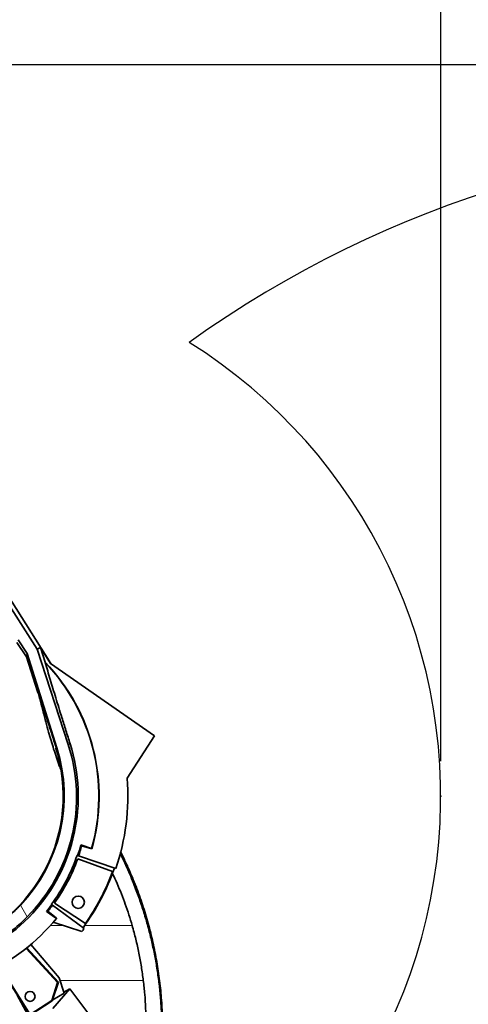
# Model space of a CAD drawing. Header units: millimetres. Extents: x 0 to 11920, y 0 to 8400.
# Tile 18 of 46: x 2986 to 3494, y 5528 to 6645. Entities that reach past the tile are written whole.
import ezdxf

# ---------------------------------------------------------------- set-up
doc = ezdxf.new("R2010")
doc.units = ezdxf.units.MM
doc.header["$LTSCALE"] = 20
doc.header["$PDSIZE"] = -1
doc.layers.add('THICK_LINE', color=7, linetype='Continuous')
doc.styles.add('SLDTEXTSTYLE0', font='TXT', dxfattribs={"width": 0.605})
doc.dimstyles.new('SLDDIMSTYLE2', dxfattribs={"dimtxt": 70, "dimasz": 70, "dimexe": 0, "dimexo": 0.0625, "dimgap": 17.5, "dimtad": 1, "dimdec": 0, "dimrnd": 1e-09, "dimzin": 12, "dimdsep": 46, "dimtxsty": 'SLDTEXTSTYLE0', "dimsah": 1, "dimcen": 0.09, "dimadec": 0, "dimazin": 3, "dimtfac": 1, "dimtofl": 0, "dimtmove": 0, "dimatfit": 3, "dimfxl": 1, "dimfrac": 2, "dimtolj": 1, "dimtzin": 12, "dimarcsym": 0})
doc.dimstyles.new('SLDDIMSTYLE3', dxfattribs={"dimtxt": 70, "dimasz": 70, "dimexe": 0, "dimexo": 0.0625, "dimgap": 17.5, "dimtad": 1, "dimdec": 0, "dimrnd": 1e-09, "dimzin": 12, "dimdsep": 46, "dimtxsty": 'SLDTEXTSTYLE0', "dimsah": 1, "dimcen": 0.09, "dimadec": 0, "dimazin": 3, "dimtfac": 1, "dimtmove": 0, "dimatfit": 0, "dimfxl": 1, "dimfrac": 2, "dimtolj": 1, "dimtzin": 12, "dimarcsym": 0})

# ---------------------------------------------------------------- blocks, each defined once
blk = doc.blocks.new('_D_4')
at = {"layer": 'THICK_LINE'}
for p, q in [((2506, 6814.4), (2506, 6837.5)), ((3463.2, 5804.4), (3463.2, 6837.5)), ((3463.2, 6807.5), (2506, 6807.5))]:
    blk.add_line(p, q, dxfattribs=at)
for points in [[(2506, 6807.5), (2576, 6797.5), (2576, 6817.5)], [(3463.2, 6807.5), (3393.2, 6817.5), (3393.2, 6797.5)]]:
    blk.add_solid(points, dxfattribs=at)
at = {"layer": 'THICK_LINE', "insert": (2904.4, 6897.7), "char_height": 70, "attachment_point": 1, "style": 'SLDTEXTSTYLE0'}
blk.add_mtext('957', dxfattribs=at)
blk = doc.blocks.new('_D_5')
at = {"layer": 'THICK_LINE'}
for p, q in [((2896.9, 6594.4), (5427.8, 6594.4)), ((5397.8, 3390.5), (5397.8, 6594.4)), ((2896, 3390.5), (5427.8, 3390.5))]:
    blk.add_line(p, q, dxfattribs=at)
for points in [[(5397.8, 6594.4), (5387.8, 6524.4), (5407.8, 6524.4)], [(5397.8, 3390.5), (5407.8, 3460.5), (5387.8, 3460.5)]]:
    blk.add_solid(points, dxfattribs=at)
at = {"layer": 'THICK_LINE', "insert": (5307.6, 4885.5), "char_height": 70, "attachment_point": 1, "rotation": 90, "style": 'SLDTEXTSTYLE0'}
blk.add_mtext('3204', dxfattribs=at)
blk = doc.blocks.new('_D_8')
at = {"layer": 'THICK_LINE'}
for p, q in [((2506, 6814.4), (2506, 6996.9)), ((5122.6, 5320.5), (5122.6, 6996.9)), ((5122.6, 6966.9), (2506, 6966.9))]:
    blk.add_line(p, q, dxfattribs=at)
for points in [[(2506, 6966.9), (2576, 6956.9), (2576, 6976.9)], [(5122.6, 6966.9), (5052.6, 6976.9), (5052.6, 6956.9)]]:
    blk.add_solid(points, dxfattribs=at)
at = {"layer": 'THICK_LINE', "insert": (3707.4, 7057.1), "char_height": 70, "attachment_point": 1, "style": 'SLDTEXTSTYLE0'}
blk.add_mtext('2617', dxfattribs=at)
blk = doc.blocks.new('_D_9')
at = {"layer": 'THICK_LINE'}
for p, q in [((5256.9, 6594.4), (5256.9, 6865.4)), ((2896.9, 6594.4), (5286.9, 6594.4)), ((5256.9, 6509.4), (5256.9, 6594.4)), ((3933.7, 6509.4), (5286.9, 6509.4)), ((5256.9, 6509.4), (5256.9, 6389.4))]:
    blk.add_line(p, q, dxfattribs=at)
for points in [[(5256.9, 6594.4), (5266.9, 6664.4), (5246.9, 6664.4)], [(5256.9, 6509.4), (5246.9, 6439.4), (5266.9, 6439.4)]]:
    blk.add_solid(points, dxfattribs=at)
at = {"layer": 'THICK_LINE', "insert": (5166.7, 6758.4), "char_height": 70, "attachment_point": 1, "rotation": 90, "style": 'SLDTEXTSTYLE0'}
blk.add_mtext('85', dxfattribs=at)

msp = doc.modelspace()

# ---------------------------------------------------------------- linework, layer by layer
at = {"color": 7, "linetype": 'Continuous', "lineweight": 35}
for p, q in [((3021.1193316, 5914.8873485), (2924.1196699, 6068.0804234)), ((3005.6207658, 5931.4239209), (2973.8349138, 5981.0783584)), ((2993.5369968, 5922.4014723), (2982.3116484, 5938.868275)), ((2994.2399556, 5926.3385566), (2983.8638915, 5941.8050371)), ((3005.6207658, 5931.4239209), (3009.3108542, 5933.1449989)), ((3040.649555, 5823.2470444), (3005.6207658, 5931.4239209)), ((3020.6752987, 5915.1969548), (3009.3108542, 5933.1449989)), ((3009.3108542, 5933.1449989), (3014.6497193, 5916.3836225)), ((2993.5369968, 5922.4014723), (2994.2399556, 5926.3385566)), ((3005.9690236, 5883.3711027), (2993.5369968, 5922.4014723)), ((3027.8153018, 5819.1590539), (2994.2399556, 5926.3385566)), ((3014.6497193, 5916.3836225), (3014.5599727, 5916.1145363)), ((3020.6752987, 5915.1969548), (3138.7170047, 5832.8912266)), ((3138.7170047, 5832.8912266), (3107.4844221, 5784.797267)), ((3067.248797, 5705.0776012), (3055.1001604, 5709.4521713)), ((3055.1001604, 5709.4521713), (3055.8926762, 5708.0389014)), ((3067.4221671, 5704.7676084), (3055.8926762, 5708.0389014)), ((3051.2974948, 5697.1813985), (3050.770186, 5697.3629654)), ((3051.2974948, 5697.1813985), (3052.3784859, 5696.8091834)), ((3052.3784859, 5696.8091834), (3094.5613556, 5682.2844565)), ((3067.4221671, 5704.7676084), (3067.248797, 5705.0776012)), ((3102.450111, 5693.7168675), (3099.6378085, 5699.5150491)), ((3103.7254522, 5693.9534155), (3100.163421, 5701.4062741)), ((3103.0144123, 5695.4341317), (3100.2482375, 5701.1675794)), ((3051.4494245, 5693.2898155), (3090.9165146, 5678.9249694)), ((3021.5878727, 5641.8965112), (3022.0361778, 5641.5647829)), ((3022.9552101, 5640.8847347), (3022.0361778, 5641.5647829)), ((3058.8180584, 5614.347623), (3022.9552101, 5640.8847347)), ((3060.1066099, 5620.0770317), (3025.063337, 5643.2716681)), ((3015.962152, 5633.7545837), (3017.5734789, 5633.9249921)), ((3017.5734789, 5633.9249921), (3027.3163549, 5626.0802097)), ((3023.6462063, 5621.4645066), (3056.2089342, 5610.8842349)), ((2998.3852384, 5596.2896957), (3030.3108681, 5558.2422118)), ((3028.7013979, 5553.1799206), (2993.0155993, 5591.8857598)), ((3029.5163214, 5553.3583915), (2993.5802545, 5592.3356789)), ((2961.9357309, 5571.2388439), (2997.3885167, 5515.9629855)), ((2962.5679892, 5571.5869106), (2997.6058949, 5516.9579085)), ((3022.0352945, 5532.6264172), (3028.7013979, 5553.1799206)), ((3022.6408337, 5532.1592963), (3029.5163214, 5553.3583915)), ((3028.7013979, 5553.1799206), (3029.5163214, 5553.3583915)), ((3030.3108681, 5558.2422118), (3035.913276, 5540.9997732)), ((3023.1142959, 5533.6191157), (3035.913276, 5540.9997732)), ((3023.2037766, 5523.5560781), (3042.445693, 5545.9141973)), ((3035.5788242, 5542.0291099), (3042.445693, 5545.9141973)), ((3042.445693, 5545.9141973), (3077.7612983, 5499.0503427)), ((2982.8304452, 5538.6610578), (2994.6743056, 5517.2189161)), ((2997.3885167, 5515.9629855), (3022.6408337, 5532.1592963)), ((2997.6058949, 5516.9579085), (3022.0352945, 5532.6264172)), ((3022.0352945, 5532.6264172), (3022.6408337, 5532.1592963))]:
    msp.add_line(p, q, dxfattribs=at)
at = {"color": 8, "linetype": 'Continuous', "lineweight": 18}
for p, q in [((3040.649555, 5823.2470444), (3042.8295573, 5823.9414228)), ((3026.7677373, 5818.8253817), (3027.8153018, 5819.1590539)), ((3100.2573539, 5701.2027882), (3103.0144123, 5695.4341317)), ((3103.0144124, 5695.4341316), (3102.4499721, 5693.716445)), ((2994.120675, 5627.5059946), (2986.4945467, 5640.9046179)), ((3020.3930805, 5617.7352794), (3035.1235873, 5617.7352794)), ((3059.281421, 5617.7352794), (3113.1916029, 5617.7352794)), ((3125.8779138, 5555.2947117), (3031.2685689, 5555.2947117))]:
    msp.add_line(p, q, dxfattribs=at)
at = {"color": 7, "linetype": 'Continuous', "lineweight": 35}
for centre, radius in [((3052.1005972, 5644.2553354), 7), ((2997.4060399, 5537.3645878), 5.65)]:
    msp.add_circle(centre, radius, dxfattribs=at)
for radius, start, end in [(219.434655, 344.3072446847, 43.7292565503), (219.6855533, 344.2416396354, 43.7637896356), (196.0851184, 257.2022345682, 17.6678155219), (179, 190.4659746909, 9.3137609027), (252.3144467, 341, 4.6300527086), (206.5576927, 341, 344.5639822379), (207.7009713, 341, 344.2463717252), (206, 323.5, 341), (208, 324.3739914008, 340), (250.6898055, 323.5, 341), (250, 324.7312858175, 340), (206.5576927, 320.7552764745, 323.5), (207.7009713, 321.0728869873, 323.5), (220.3329546, 293.9110350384, 321.0296900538), (252.3144467, 322.5153210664, 323.5)]:
    msp.add_arc((2855.9933594, 5764.4300053), radius, start, end, dxfattribs=at)
for centre, major_axis, ratio, start_param, end_param in [((2856.5058544, 5763.6206139), (-103.5468957, 163.5332232), 0.9999877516, 3.3680100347, 4.4610775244), ((2855.5152873, 5765.185032), (-96.5919228, 152.5491264), 0.9999877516, 3.3887669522, 4.4515015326), ((2690.6435125, 5559.0727416), (248.1508399, 308.1924683), 0.7456587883, 5.4399699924, 5.440597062)]:
    msp.add_ellipse(centre, major_axis=major_axis, ratio=ratio, start_param=start_param, end_param=end_param, dxfattribs=at)
for points, knots in [([(3014.5599727, 5916.1145363), (3015.4909329, 5912.958315), (3017.3535379, 5906.6435517), (3020.2943245, 5896.7913791), (3023.3728809, 5886.5658391), (3026.6002821, 5875.9470289), (3029.9670534, 5864.9712383), (3033.0261875, 5855.0896722), (3035.733113, 5846.4121929), (3038.068559, 5838.9706551), (3040.4343575, 5831.4740992), (3042.0311585, 5826.4523114), (3042.8295573, 5823.9414228)], [0, 0, 0, 0, 0.1133836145, 0.22685059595, 0.34021395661, 0.45753853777, 0.57498601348, 0.69228528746, 0.76885686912, 0.84542758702, 0.92271395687, 1, 1, 1, 1]), ([(3024.156785, 5817.9937362), (3022.2059703, 5824.3706643), (3017.9211939, 5838.3769719), (3013.2983301, 5856.4311846), (3009.3779159, 5871.8984169), (3007.1054984, 5879.5462772), (3005.9690236, 5883.3711027)], [0, 0, 0, 0, 0.2947412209, 0.6473706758, 0.8236440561, 1, 1, 1, 1]), ([(3024.156785, 5817.9937362), (3026.2446777, 5811.6603571), (3028.960058, 5803.4235674), (3031.9440255, 5795.2811229), (3032.63358, 5793.3995143)], [0, 0, 0, 0, 0.7689135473, 1, 1, 1, 1]), ([(3026.7677373, 5818.8253817), (3026.7758565, 5818.7991315), (3027.7429642, 5815.6723841), (3029.4892676, 5809.3929491), (3031.3835641, 5800.9281049), (3032.2739518, 5795.5654817), (3032.63358, 5793.3995143)], [0, 0, 0, 0, 0.0031462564, 0.3747616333, 0.7474657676, 1, 1, 1, 1]), ([(3143.2400543, 5441.0195708), (3143.6745931, 5444.5430122), (3144.5442939, 5451.5949462), (3145.4981294, 5462.1456219), (3146.3382235, 5474.4840465), (3146.8970009, 5488.6843537), (3146.9673338, 5504.7805622), (3146.4497958, 5520.9387452), (3145.3473314, 5537.1858818), (3143.6554237, 5553.4086921), (3141.3859857, 5569.5110642), (3138.5515689, 5585.443872), (3135.1597968, 5601.2154972), (3131.1961281, 5616.8799474), (3126.6433919, 5632.5051139), (3121.498517, 5648.0327695), (3116.3865488, 5661.7392415), (3111.5509426, 5673.6457054), (3107.1721457, 5683.7967004), (3104.0226975, 5690.410373), (3102.4487981, 5693.7154777)], [0, 0, 0, 0, 0.0408641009, 0.0817867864, 0.1227089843, 0.1843577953, 0.2460111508, 0.3086336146, 0.3712560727, 0.434202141, 0.4971481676, 0.5591858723, 0.621223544, 0.6835783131, 0.7459331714, 0.8092746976, 0.872616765, 0.9150884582, 0.9575664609, 1, 1, 1, 1]), ([(3144.0948517, 5442.9074419), (3144.8217423, 5449.2151768), (3146.2755609, 5461.8309708), (3147.440147, 5480.8490264), (3147.878565, 5500.9077593), (3147.3558066, 5521.9833367), (3145.7304881, 5544.0187208), (3143.0265063, 5565.9482615), (3139.2506931, 5587.718799), (3134.4082062, 5609.277283), (3128.5133896, 5630.5719019), (3121.5864432, 5651.5538541), (3114.7422223, 5669.272207), (3108.4751615, 5683.8727002), (3104.8338579, 5691.5801863), (3103.0133492, 5695.4336263)], [0, 0, 0, 0, 0.0734424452, 0.1468886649, 0.2203367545, 0.3055150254, 0.3906904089, 0.475859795, 0.5610201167, 0.6461686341, 0.7313027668, 0.8164198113, 0.9015171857, 0.9507624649, 1, 1, 1, 1]), ([(3090.8387407, 5677.0861157), (3090.8930758, 5676.9708694), (3092.7322399, 5673.0699496), (3096.2264646, 5665.3022453), (3101.066516, 5653.6749652), (3105.4819456, 5641.8417577), (3109.5829849, 5629.8757358), (3111.9887436, 5621.7820533), (3113.1916029, 5617.7352794)], [0, 0, 0, 0, 0.0060207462, 0.2037934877, 0.402414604, 0.6010422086, 0.8005244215, 1, 1, 1, 1]), ([(2895.5816308, 5589.2271633), (2898.7630893, 5589.9986635), (2905.1260069, 5591.5416641), (2914.5304948, 5594.5226817), (2923.8043136, 5597.9931072), (2934.4419363, 5602.6693455), (2946.223011, 5608.8543007), (2958.9920419, 5616.9684268), (2971.1326883, 5626.2321433), (2980.218047, 5634.420329), (2985.1411155, 5639.5063801), (2986.4945467, 5640.9046179)], [0, 0, 0, 0, 0.0925373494, 0.1850747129, 0.2787408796, 0.3724070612, 0.5134869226, 0.6545668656, 0.799758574, 0.9449503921, 1, 1, 1, 1]), ([(3015.962152, 5633.7545837), (3019.5446308, 5631.2485648), (3023.3858001, 5628.5615865), (3027.0493274, 5626.0292758), (3027.2960544, 5625.8587327)], [0, 0, 0, 0, 0.9326531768, 1, 1, 1, 1]), ([(2994.120675, 5627.5059946), (2991.5978823, 5625.0346943), (2986.5447426, 5620.0846938), (2977.06712, 5612.0024626), (2965.5996308, 5603.448104), (2953.3284141, 5595.8058435), (2942.0513359, 5589.8360051), (2931.9880843, 5585.2174773), (2922.1346545, 5581.3681143), (2912.5627077, 5578.1683265), (2906.3777716, 5576.5227525), (2903.281514, 5575.6989572)], [0, 0, 0, 0, 0.1000809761, 0.2004616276, 0.3527965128, 0.5051313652, 0.6096259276, 0.7142056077, 0.8187000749, 0.9092389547, 1, 1, 1, 1]), ([(3125.8779138, 5555.2947117), (3125.1842039, 5560.5198529), (3123.7952392, 5570.9817732), (3120.9056316, 5586.6369683), (3117.4503665, 5602.2569959), (3114.6122574, 5612.5719749), (3113.1916029, 5617.7352794)], [0, 0, 0, 0, 0.2485944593, 0.497742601, 0.7485881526, 1, 1, 1, 1]), ([(3125.8779138, 5555.2947117), (3126.451274, 5550.0870999), (3127.5982223, 5539.6698082), (3128.5266428, 5523.9745229), (3128.8917756, 5508.1856538), (3128.6020942, 5492.3201441), (3127.6877926, 5476.4044339), (3125.8735909, 5457.77001), (3123.0649359, 5436.4541069), (3118.6750383, 5404.3825202), (3111.5073445, 5349.2026766), (3101.4817899, 5270.9282406), (3089.9401842, 5177.5462492), (3078.6463663, 5084.1347017), (3067.4138458, 4994.1813377), (3055.633629, 4907.7632182), (3047.3882208, 4852.5236185), (3043.2652874, 4824.9022828)], [0, 0, 0, 0, 0.0213525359, 0.0427135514, 0.0640665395, 0.0857189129, 0.1073803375, 0.1290348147, 0.1620201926, 0.1950078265, 0.2609809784, 0.3888234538, 0.5166678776, 0.6445100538, 0.7723532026, 0.8861702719, 1, 1, 1, 1])]:
    msp.add_open_spline(points, degree=3, knots=knots, dxfattribs=at)
at = {"color": 8, "linetype": 'Continuous', "lineweight": 18}
msp.add_open_spline([(3005.9690236, 5883.3711027), (3005.9878775, 5883.3136472), (3006.855005, 5880.6711493), (3008.5775453, 5875.4027858), (3012.0089446, 5864.8471986), (3016.3377819, 5851.4354925), (3021.5509466, 5835.1838629), (3025.0277341, 5824.2815733), (3026.7677373, 5818.8253817)], degree=3, knots=[0, 0, 0, 0, 0.0027382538, 0.1259379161, 0.2491547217, 0.4972662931, 0.7484004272, 1, 1, 1, 1], dxfattribs=at)
at = {"layer": 'THICK_LINE'}
for centre, radius, start, end in [((3893.7157755, 5280.5320956), 1228.9, 335, 125.6336713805), ((2855.9933594, 5764.4300053), 607.17, 288, 57.9985173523)]:
    msp.add_arc(centre, radius, start, end, dxfattribs=at)
msp.add_point((3463.1633594, 5764.4300053), dxfattribs=at)

# ---------------------------------------------------------------- dimensions: what is measured, and where the dimension line sits
for base, p1, picture, middle in [((2505.9933594, 6966.8847358), (5122.6157755, 5280.5320956), '_D_8', (3814.3045675, 6966.8847358)), ((2505.9933594, 6807.4997085), (3463.1633594, 5764.4300053), '_D_4', (2984.5783594, 6807.4997085))]:
    dim = msp.add_linear_dim(base=base, p1=p1, p2=(2505.9933594, 6774.3609198), dimstyle='SLDDIMSTYLE2', dxfattribs=at)
    dim.commit()
    dim.dimension.update_dxf_attribs({"geometry": picture, "text_midpoint": middle, "dimtype": 160})
for base, p1, dimstyle, picture, middle in [((5256.9400194, 6594.4300053), (3893.7157755, 6509.4320956), 'SLDDIMSTYLE3', '_D_9', (5256.9400194, 6811.9081027)), ((5397.8092098, 6594.4300053), (2855.9933594, 3390.5300053), 'SLDDIMSTYLE2', '_D_5', (5397.8092098, 4992.4800053))]:
    dim = msp.add_linear_dim(base=base, p1=p1, p2=(2856.8859533, 6594.4300053), angle=90, dimstyle=dimstyle, dxfattribs=at)
    dim.commit()
    dim.dimension.update_dxf_attribs({"geometry": picture, "text_midpoint": middle, "dimtype": 160})

doc.saveas('drawing.dxf')
